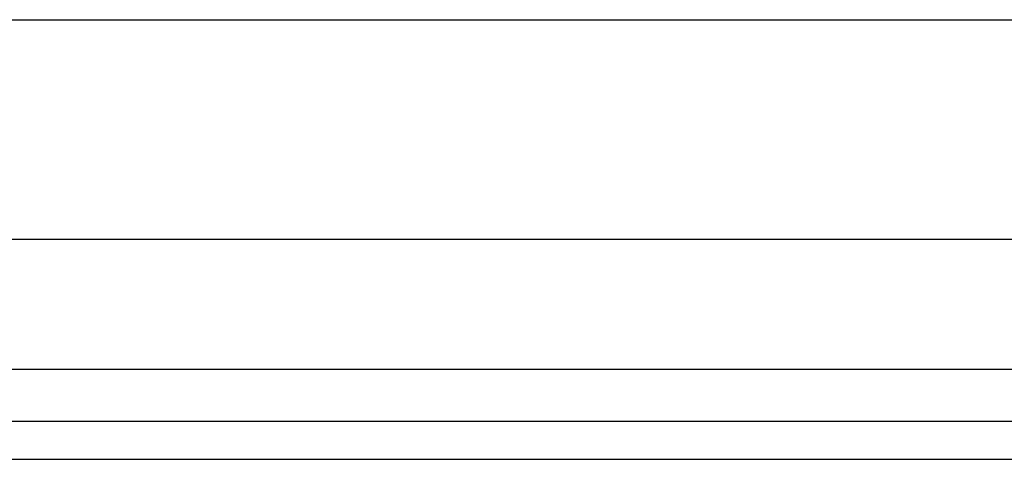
# Model space of a CAD drawing. Header units: inches. Extents: x 6 to 216, y 11 to 118.
# Tile 9 of 212: x 6.466 to 8.231, y 19.976 to 20.763. Entities that reach past the tile are written whole.
import ezdxf

# ---------------------------------------------------------------- set-up
doc = ezdxf.new("R2010")
doc.units = ezdxf.units.IN
doc.header["$MEASUREMENT"] = 0
doc.layers.add('Visible Edges(ANSI)', color=7, linetype='Continuous', lineweight=25)
doc.layers.add('Visible Tangent Edges(ANSI)', color=7, linetype='Continuous', lineweight=25)

msp = doc.modelspace()

# ---------------------------------------------------------------- linework, layer by layer
at = {"layer": 'Visible Edges(ANSI)'}
for p, q in [((6.4459, 20.7631), (23.1243, 20.7631)), ((23.1403, 20.3694), (6.4459, 20.3694)), ((41.3062, 20.0437), (5.7102, 20.0437)), ((5.7102, 19.9757), (41.3062, 19.9757))]:
    msp.add_line(p, q, dxfattribs=at)
at = {"layer": 'Visible Tangent Edges(ANSI)'}
msp.add_line((41.3062, 20.1367), (5.7102, 20.1367), dxfattribs=at)

doc.saveas('drawing.dxf')
